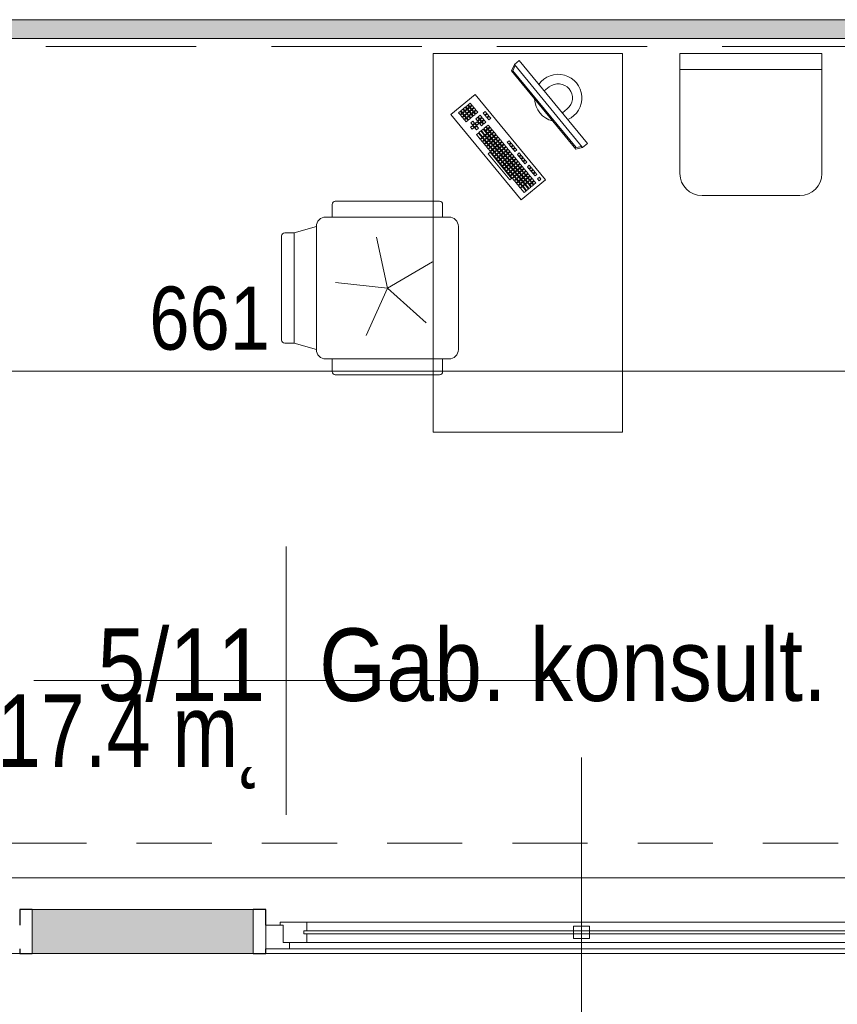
# Model space of a CAD drawing. Header units: centimetres. Extents: x -1631 to 21770, y -8842 to 3590.
# Tile 4 of 87: x -992 to -733, y 92 to 404. Entities that reach past the tile are written whole.
import ezdxf

# ---------------------------------------------------------------- set-up
doc = ezdxf.new("R2010")
doc.units = ezdxf.units.CM
doc.linetypes.add('Ponad', pattern=[39.688, 23.813, -15.875])
doc.linetypes.add('Ukryte', pattern=[71.438, 47.625, -23.813])
for name, color, linetype, lineweight in [('A-ANNO-DIMS', 211, 'Continuous', 13), ('A-ANNO-DIMS-100', 211, 'Continuous', 13), ('A-AREA-IDEN', 2, 'Continuous', 13), ('A-DETL-HDLN', 90, 'Ukryte', 9), ('A-FLOR-OVHD', 1, 'Ponad', 9), ('A-GLAZ', 151, 'Continuous', 13), ('A-GLAZ-IDEN', 152, 'Continuous', 13), ('A-WALL', 113, 'Continuous', 13), ('A-WALL-PATT', 111, 'Continuous', 13), ('I-FURN', 30, 'Continuous', 9)]:
    doc.layers.add(name, color=color, linetype=linetype, lineweight=lineweight)
doc.styles.add('Arial Narrow_5', font='ARIALN.TTF', dxfattribs={"height": 20})
doc.styles.add('Arial_11', font='arial.ttf', dxfattribs={"width": 0.85, "height": 23})
doc.styles.add('Arial_13', font='arial.ttf', dxfattribs={"height": 0.2})
doc.dimstyles.new('Diagonal_1_100__0__wewnętrzne_2', dxfattribs={"dimscale": 30.48, "dimtxt": 20.468619, "dimasz": 0.656168, "dimexe": 0.164042, "dimexo": 0.0625, "dimgap": 0.032808, "dimtad": 1, "dimdec": 0, "dimdsep": 46, "dimtxsty": 'Arial Narrow_5', "dimblk1": 'OBLIQUE', "dimblk2": 'OBLIQUE', "dimsah": 1, "dimcen": 0.09, "dimazin": 0, "dimtfac": 1, "dimtdec": 4, "dimtix": 1, "dimtmove": 2, "dimatfit": 3, "dimfxl": 0, "dimtvp": 1, "dimtolj": 1, "dimtzin": 0, "dimarcsym": 0})

# ---------------------------------------------------------------- blocks, each defined once
blk = doc.blocks.new('biurko lekarskie 60x120 - biurko lekarskie 60x120-1270917-5_piętro III __10_50 m_ - stan projektowany')
at = {"layer": 'I-FURN'}
for p, q in [((-76.23, 30), (43.77, 30)), ((-76.23, -30), (-76.23, 30)), ((43.77, 30), (43.77, -30)), ((-2.52, 2.15), (24.52, 24.38)), ((25.06, 21.99), (24.45, 21.48)), ((24.52, 24.38), (30.87, 16.66)), ((25.57, 21.37), (25.06, 21.99)), ((22.75, 20.08), (22.13, 19.57)), ((22.13, 19.57), (22.64, 18.95)), ((22.64, 18.95), (23.25, 19.46)), ((23.25, 19.46), (22.75, 20.08)), ((23.38, 19.31), (22.76, 18.8)), ((22.76, 18.8), (23.27, 18.18)), ((23.52, 20.71), (22.9, 20.21)), ((22.9, 20.21), (23.41, 19.59)), ((23.89, 18.69), (23.38, 19.31)), ((23.41, 19.59), (24.03, 20.1)), ((24.03, 20.1), (23.52, 20.71)), ((24.15, 19.94), (23.54, 19.43)), ((23.54, 19.43), (24.04, 18.82)), ((24.29, 21.35), (23.67, 20.84)), ((23.67, 20.84), (24.18, 20.22)), ((24.04, 18.82), (24.66, 19.32)), ((24.66, 19.32), (24.15, 19.94)), ((24.79, 19.17), (24.17, 18.66)), ((24.18, 20.22), (24.8, 20.73)), ((24.8, 20.73), (24.29, 21.35)), ((24.93, 20.58), (24.31, 20.07)), ((24.31, 20.07), (24.82, 19.45)), ((24.45, 21.48), (24.95, 20.86)), ((25.3, 18.55), (24.79, 19.17)), ((24.82, 19.45), (25.43, 19.96)), ((25.43, 19.96), (24.93, 20.58)), ((25.56, 19.81), (24.94, 19.3)), ((24.94, 19.3), (25.45, 18.68)), ((24.95, 20.86), (25.57, 21.37)), ((25.7, 21.21), (25.08, 20.7)), ((25.08, 20.7), (25.59, 20.09)), ((25.45, 18.68), (26.07, 19.19)), ((26.07, 19.19), (25.56, 19.81)), ((26.2, 19.03), (25.58, 18.52)), ((25.59, 20.09), (26.21, 20.59)), ((26.21, 20.59), (25.7, 21.21)), ((26.33, 20.44), (25.72, 19.93)), ((25.72, 19.93), (26.22, 19.31)), ((26.7, 18.41), (26.2, 19.03)), ((26.22, 19.31), (26.84, 19.82)), ((26.84, 19.82), (26.33, 20.44)), ((26.97, 19.67), (26.35, 19.16)), ((26.35, 19.16), (26.86, 18.54)), ((26.86, 18.54), (27.48, 19.05)), ((27.48, 19.05), (26.97, 19.67)), ((27.6, 18.9), (26.99, 18.39)), ((28.11, 18.28), (27.6, 18.9)), ((30.87, 16.66), (3.83, -5.57)), ((18.11, 16.27), (16.72, 15.13)), ((17.23, 14.51), (18.62, 15.65)), ((18.62, 15.65), (18.11, 16.27)), ((20.29, 16.77), (19.67, 16.26)), ((19.67, 16.26), (20.18, 15.64)), ((20.43, 18.17), (19.81, 17.67)), ((19.81, 17.67), (20.32, 17.05)), ((20.18, 15.64), (20.8, 16.15)), ((20.8, 16.15), (20.29, 16.77)), ((20.32, 17.05), (20.94, 17.56)), ((20.94, 17.56), (20.43, 18.17)), ((21.06, 17.4), (20.45, 16.89)), ((20.45, 16.89), (20.95, 16.28)), ((20.95, 16.28), (21.57, 16.78)), ((21.57, 16.78), (21.06, 17.4)), ((21.7, 16.63), (21.08, 16.12)), ((21.08, 16.12), (21.59, 15.5)), ((21.84, 18.04), (21.22, 17.53)), ((21.22, 17.53), (21.73, 16.91)), ((21.59, 15.5), (22.21, 16.01)), ((22.21, 16.01), (21.7, 16.63)), ((22.33, 15.86), (21.72, 15.35)), ((21.73, 16.91), (22.34, 17.42)), ((22.34, 17.42), (21.84, 18.04)), ((22.84, 15.24), (22.33, 15.86)), ((23.11, 16.49), (22.49, 15.98)), ((22.49, 15.98), (23, 15.37)), ((23, 15.37), (23.61, 15.87)), ((23.61, 15.87), (23.11, 16.49)), ((23.74, 15.72), (23.12, 15.21)), ((23.27, 18.18), (23.89, 18.69)), ((24.02, 18.53), (23.4, 18.03)), ((23.4, 18.03), (23.91, 17.41)), ((24.25, 15.1), (23.74, 15.72)), ((23.91, 17.41), (24.52, 17.92)), ((24.52, 17.92), (24.02, 18.53)), ((24.65, 17.76), (24.03, 17.25)), ((24.03, 17.25), (24.54, 16.64)), ((24.17, 18.66), (24.68, 18.04)), ((24.54, 16.64), (25.16, 17.14)), ((25.16, 17.14), (24.65, 17.76)), ((25.29, 16.99), (24.67, 16.48)), ((24.67, 16.48), (25.18, 15.86)), ((24.68, 18.04), (25.3, 18.55)), ((25.42, 18.4), (24.81, 17.89)), ((24.81, 17.89), (25.31, 17.27)), ((25.18, 15.86), (25.79, 16.37)), ((25.79, 16.37), (25.29, 16.99)), ((25.31, 17.27), (25.93, 17.78)), ((25.93, 17.78), (25.42, 18.4)), ((26.06, 17.63), (25.44, 17.12)), ((25.44, 17.12), (25.95, 16.5)), ((25.58, 18.52), (26.09, 17.91)), ((25.95, 16.5), (26.57, 17.01)), ((26.57, 17.01), (26.06, 17.63)), ((26.09, 17.91), (26.7, 18.41)), ((26.83, 18.26), (26.21, 17.75)), ((26.21, 17.75), (26.72, 17.13)), ((26.72, 17.13), (27.34, 17.64)), ((27.34, 17.64), (26.83, 18.26)), ((26.99, 18.39), (27.49, 17.77)), ((27.49, 17.77), (28.11, 18.28)), ((3.73, 5.74), (12.07, 12.6)), ((12.07, 12.6), (12.58, 11.98)), ((14.25, 13.09), (13.63, 12.58)), ((13.63, 12.58), (14.14, 11.97)), ((14.76, 12.48), (14.25, 13.09)), ((15.02, 13.73), (14.4, 13.22)), ((14.4, 13.22), (14.91, 12.6)), ((14.91, 12.6), (15.53, 13.11)), ((15.53, 13.11), (15.02, 13.73)), ((15.66, 12.96), (15.04, 12.45)), ((15.79, 14.36), (15.18, 13.86)), ((15.18, 13.86), (15.68, 13.24)), ((16.17, 12.34), (15.66, 12.96)), ((15.68, 13.24), (16.3, 13.75)), ((16.3, 13.75), (15.79, 14.36)), ((16.43, 13.59), (15.81, 13.08)), ((15.81, 13.08), (16.32, 12.46)), ((16.57, 15), (15.95, 14.49)), ((15.95, 14.49), (16.46, 13.87)), ((16.32, 12.46), (16.94, 12.97)), ((16.94, 12.97), (16.43, 13.59)), ((17.06, 12.82), (16.45, 12.31)), ((16.46, 13.87), (17.08, 14.38)), ((17.08, 14.38), (16.57, 15)), ((17.2, 14.23), (16.58, 13.72)), ((16.58, 13.72), (17.09, 13.1)), ((16.72, 15.13), (17.23, 14.51)), ((17.57, 12.2), (17.06, 12.82)), ((17.09, 13.1), (17.71, 13.61)), ((17.71, 13.61), (17.2, 14.23)), ((17.84, 13.45), (17.22, 12.95)), ((17.22, 12.95), (17.73, 12.33)), ((18.75, 15.5), (17.36, 14.35)), ((17.36, 14.35), (17.86, 13.74)), ((17.73, 12.33), (18.35, 12.84)), ((18.35, 12.84), (17.84, 13.45)), ((18.47, 12.68), (17.85, 12.17)), ((17.86, 13.74), (19.26, 14.88)), ((19.38, 14.72), (17.99, 13.58)), ((17.99, 13.58), (18.5, 12.96)), ((18.98, 12.06), (18.47, 12.68)), ((18.5, 12.96), (19.89, 14.11)), ((19.24, 13.32), (18.63, 12.81)), ((18.63, 12.81), (19.14, 12.19)), ((19.26, 14.88), (18.75, 15.5)), ((19.14, 12.19), (19.75, 12.7)), ((19.75, 12.7), (19.24, 13.32)), ((19.88, 12.54), (19.26, 12.04)), ((19.89, 14.11), (19.38, 14.72)), ((20.02, 13.95), (19.4, 13.44)), ((19.4, 13.44), (19.91, 12.83)), ((20.39, 11.93), (19.88, 12.54)), ((19.91, 12.83), (20.53, 13.33)), ((20.53, 13.33), (20.02, 13.95)), ((20.65, 13.18), (20.03, 12.67)), ((20.03, 12.67), (20.54, 12.05)), ((20.54, 12.05), (21.16, 12.56)), ((21.16, 12.56), (20.65, 13.18)), ((21.56, 15.22), (20.94, 14.71)), ((20.94, 14.71), (21.45, 14.1)), ((21.45, 14.1), (22.07, 14.6)), ((22.07, 14.6), (21.56, 15.22)), ((22.2, 14.45), (21.58, 13.94)), ((21.58, 13.94), (22.09, 13.32)), ((21.72, 15.35), (22.22, 14.73)), ((22.09, 13.32), (22.71, 13.83)), ((22.71, 13.83), (22.2, 14.45)), ((22.22, 14.73), (22.84, 15.24)), ((22.97, 15.08), (22.35, 14.58)), ((22.35, 14.58), (22.86, 13.96)), ((23.39, 12.84), (22.77, 12.33)), ((22.86, 13.96), (23.48, 14.47)), ((23.48, 14.47), (22.97, 15.08)), ((23.12, 15.21), (23.63, 14.59)), ((23.9, 12.22), (23.39, 12.84)), ((24.16, 13.48), (23.54, 12.97)), ((23.54, 12.97), (24.05, 12.35)), ((23.63, 14.59), (24.25, 15.1)), ((24.05, 12.35), (24.67, 12.86)), ((24.67, 12.86), (24.16, 13.48)), ((24.93, 14.11), (24.32, 13.6)), ((24.32, 13.6), (24.83, 12.99)), ((24.83, 12.99), (25.44, 13.49)), ((25.44, 13.49), (24.93, 14.11)), ((12.58, 11.98), (4.24, 5.12)), ((10.39, 9.92), (9.77, 9.41)), ((9.77, 9.41), (10.28, 8.79)), ((10.9, 9.3), (10.39, 9.92)), ((11.16, 10.55), (10.54, 10.04)), ((10.54, 10.04), (11.05, 9.43)), ((11.05, 9.43), (11.67, 9.93)), ((11.67, 9.93), (11.16, 10.55)), ((11.8, 9.78), (11.18, 9.27)), ((11.93, 11.19), (11.31, 10.68)), ((11.31, 10.68), (11.82, 10.06)), ((12.3, 9.16), (11.8, 9.78)), ((11.82, 10.06), (12.44, 10.57)), ((12.44, 10.57), (11.93, 11.19)), ((12.57, 10.42), (11.95, 9.91)), ((11.95, 9.91), (12.46, 9.29)), ((12.71, 11.82), (12.09, 11.31)), ((12.09, 11.31), (12.6, 10.7)), ((12.46, 9.29), (13.08, 9.8)), ((13.08, 9.8), (12.57, 10.42)), ((13.2, 9.64), (12.58, 9.13)), ((12.6, 10.7), (13.21, 11.2)), ((13.21, 11.2), (12.71, 11.82)), ((13.34, 11.05), (12.72, 10.54)), ((12.72, 10.54), (13.23, 9.92)), ((13.48, 12.46), (12.86, 11.95)), ((12.86, 11.95), (13.37, 11.33)), ((13.71, 9.02), (13.2, 9.64)), ((13.23, 9.92), (13.85, 10.43)), ((13.85, 10.43), (13.34, 11.05)), ((13.98, 10.28), (13.36, 9.77)), ((13.36, 9.77), (13.87, 9.15)), ((13.37, 11.33), (13.99, 11.84)), ((13.99, 11.84), (13.48, 12.46)), ((14.11, 11.69), (13.49, 11.18)), ((13.49, 11.18), (14, 10.56)), ((13.87, 9.15), (14.48, 9.66)), ((14.48, 9.66), (13.98, 10.28)), ((14.61, 9.51), (13.99, 9)), ((14, 10.56), (14.62, 11.07)), ((14.62, 11.07), (14.11, 11.69)), ((14.75, 10.91), (14.13, 10.41)), ((14.13, 10.41), (14.64, 9.79)), ((14.14, 11.97), (14.76, 12.48)), ((14.88, 12.32), (14.27, 11.81)), ((14.27, 11.81), (14.78, 11.19)), ((15.12, 8.89), (14.61, 9.51)), ((14.64, 9.79), (15.26, 10.3)), ((15.26, 10.3), (14.75, 10.91)), ((15.38, 10.14), (14.76, 9.63)), ((14.76, 9.63), (15.27, 9.01)), ((14.78, 11.19), (15.39, 11.7)), ((15.39, 11.7), (14.88, 12.32)), ((15.52, 11.55), (14.9, 11.04)), ((14.9, 11.04), (15.41, 10.42)), ((15.04, 12.45), (15.55, 11.83)), ((15.27, 9.01), (15.89, 9.52)), ((15.89, 9.52), (15.38, 10.14)), ((16.02, 9.37), (15.4, 8.86)), ((15.41, 10.42), (16.03, 10.93)), ((16.03, 10.93), (15.52, 11.55)), ((16.16, 10.78), (15.54, 10.27)), ((15.54, 10.27), (16.05, 9.65)), ((15.55, 11.83), (16.17, 12.34)), ((16.29, 12.18), (15.67, 11.68)), ((15.67, 11.68), (16.18, 11.06)), ((16.53, 8.75), (16.02, 9.37)), ((16.05, 9.65), (16.66, 10.16)), ((16.66, 10.16), (16.16, 10.78)), ((16.79, 10), (16.17, 9.5)), ((16.17, 9.5), (16.68, 8.88)), ((16.18, 11.06), (16.8, 11.57)), ((16.8, 11.57), (16.29, 12.18)), ((16.93, 11.41), (16.31, 10.9)), ((16.31, 10.9), (16.82, 10.29)), ((16.45, 12.31), (16.96, 11.69)), ((16.68, 8.88), (17.3, 9.39)), ((17.3, 9.39), (16.79, 10)), ((16.82, 10.29), (17.44, 10.79)), ((17.44, 10.79), (16.93, 11.41)), ((17.56, 10.64), (16.94, 10.13)), ((16.94, 10.13), (17.45, 9.51)), ((16.96, 11.69), (17.57, 12.2)), ((17.7, 12.05), (17.08, 11.54)), ((17.08, 11.54), (17.59, 10.92)), ((17.45, 9.51), (18.07, 10.02)), ((18.07, 10.02), (17.56, 10.64)), ((17.59, 10.92), (18.21, 11.43)), ((18.21, 11.43), (17.7, 12.05)), ((18.34, 11.27), (17.72, 10.77)), ((17.72, 10.77), (18.23, 10.15)), ((17.85, 12.17), (18.36, 11.56)), ((18.23, 10.15), (18.84, 10.66)), ((18.84, 10.66), (18.34, 11.27)), ((18.36, 11.56), (18.98, 12.06)), ((19.11, 11.91), (18.49, 11.4)), ((18.49, 11.4), (19, 10.78)), ((19, 10.78), (19.62, 11.29)), ((19.62, 11.29), (19.11, 11.91)), ((19.26, 12.04), (19.77, 11.42)), ((19.77, 11.42), (20.39, 11.93)), ((22.77, 12.33), (23.28, 11.72)), ((23.28, 11.72), (23.9, 12.22)), ((5.91, 6.23), (6.53, 6.74)), ((6.53, 6.74), (7.03, 6.12)), ((7.3, 7.38), (6.68, 6.87)), ((6.68, 6.87), (7.19, 6.25)), ((7.19, 6.25), (7.81, 6.76)), ((7.81, 6.76), (7.3, 7.38)), ((7.93, 6.6), (7.32, 6.1)), ((8.07, 8.01), (7.45, 7.5)), ((7.45, 7.5), (7.96, 6.89)), ((8.44, 5.99), (7.93, 6.6)), ((7.96, 6.89), (8.58, 7.39)), ((9.21, 6.62), (8.07, 8.01)), ((8.71, 7.24), (8.09, 6.73)), ((8.09, 6.73), (8.6, 6.11)), ((8.84, 8.65), (8.23, 8.14)), ((8.23, 8.14), (8.73, 7.52)), ((8.6, 6.11), (9.21, 6.62)), ((9.34, 6.47), (8.72, 5.96)), ((8.73, 7.52), (9.35, 8.03)), ((9.35, 8.03), (8.84, 8.65)), ((9.48, 7.87), (8.86, 7.37)), ((8.86, 7.37), (9.37, 6.75)), ((9.62, 9.28), (9, 8.77)), ((9, 8.77), (9.51, 8.16)), ((9.85, 5.85), (9.34, 6.47)), ((9.37, 6.75), (9.99, 7.26)), ((9.99, 7.26), (9.48, 7.87)), ((10.11, 7.1), (9.5, 6.59)), ((9.5, 6.59), (10, 5.98)), ((9.51, 8.16), (10.12, 8.66)), ((10.12, 8.66), (9.62, 9.28)), ((10.25, 8.51), (9.63, 8)), ((9.63, 8), (10.14, 7.38)), ((10, 5.98), (10.62, 6.48)), ((10.62, 6.48), (10.11, 7.1)), ((10.75, 6.33), (10.13, 5.82)), ((10.14, 7.38), (10.76, 7.89)), ((10.76, 7.89), (10.25, 8.51)), ((10.89, 7.74), (10.27, 7.23)), ((10.27, 7.23), (10.78, 6.61)), ((10.28, 8.79), (10.9, 9.3)), ((11.02, 9.15), (10.41, 8.64)), ((10.41, 8.64), (10.91, 8.02)), ((11.26, 5.71), (10.75, 6.33)), ((10.78, 6.61), (11.39, 7.12)), ((11.39, 7.12), (10.89, 7.74)), ((11.52, 6.97), (10.9, 6.46)), ((10.9, 6.46), (11.41, 5.84)), ((10.91, 8.02), (11.53, 8.53)), ((11.53, 8.53), (11.02, 9.15)), ((11.66, 8.37), (11.04, 7.86)), ((11.04, 7.86), (11.55, 7.25)), ((11.18, 9.27), (11.69, 8.65)), ((11.41, 5.84), (12.03, 6.35)), ((12.03, 6.35), (11.52, 6.97)), ((11.55, 7.25), (12.17, 7.75)), ((12.17, 7.75), (11.66, 8.37)), ((12.29, 7.6), (11.68, 7.09)), ((11.68, 7.09), (12.18, 6.47)), ((11.69, 8.65), (12.3, 9.16)), ((12.43, 9.01), (11.81, 8.5)), ((11.81, 8.5), (12.32, 7.88)), ((12.18, 6.47), (12.8, 6.98)), ((12.8, 6.98), (12.29, 7.6)), ((12.93, 6.83), (12.31, 6.32)), ((12.31, 6.32), (12.82, 5.7)), ((12.32, 7.88), (12.94, 8.39)), ((12.94, 8.39), (12.43, 9.01)), ((13.07, 8.24), (12.45, 7.73)), ((12.45, 7.73), (12.96, 7.11)), ((12.58, 9.13), (13.09, 8.52)), ((13.44, 6.21), (12.93, 6.83)), ((12.96, 7.11), (13.57, 7.62)), ((13.57, 7.62), (13.07, 8.24)), ((13.7, 7.46), (13.08, 6.95)), ((13.08, 6.95), (13.59, 6.34)), ((13.09, 8.52), (13.71, 9.02)), ((13.84, 8.87), (13.22, 8.36)), ((13.22, 8.36), (13.73, 7.74)), ((13.59, 6.34), (14.21, 6.85)), ((14.21, 6.85), (13.7, 7.46)), ((13.73, 7.74), (14.35, 8.25)), ((14.35, 8.25), (13.84, 8.87)), ((14.47, 8.1), (13.86, 7.59)), ((13.86, 7.59), (14.36, 6.97)), ((13.99, 9), (14.5, 8.38)), ((14.36, 6.97), (14.98, 7.48)), ((14.98, 7.48), (14.47, 8.1)), ((14.5, 8.38), (15.12, 8.89)), ((15.25, 8.73), (14.63, 8.23)), ((14.63, 8.23), (15.14, 7.61)), ((15.67, 6.49), (15.05, 5.98)), ((15.14, 7.61), (15.75, 8.12)), ((15.75, 8.12), (15.25, 8.73)), ((15.4, 8.86), (15.91, 8.24)), ((16.17, 5.87), (15.67, 6.49)), ((15.91, 8.24), (16.53, 8.75)), ((2.66, 3.57), (2.05, 3.06)), ((3.17, 2.95), (2.66, 3.57)), ((3.44, 4.2), (2.82, 3.69)), ((2.82, 3.69), (3.33, 3.08)), ((3.33, 3.08), (3.94, 3.58)), ((3.94, 3.58), (3.44, 4.2)), ((4.07, 3.43), (3.45, 2.92)), ((4.21, 4.84), (3.59, 4.33)), ((3.59, 4.33), (4.1, 3.71)), ((4.24, 5.12), (3.73, 5.74)), ((4.58, 2.81), (4.07, 3.43)), ((4.1, 3.71), (4.72, 4.22)), ((4.72, 4.22), (4.21, 4.84)), ((4.84, 4.06), (4.23, 3.56)), ((4.23, 3.56), (4.73, 2.94)), ((4.98, 5.47), (4.36, 4.96)), ((4.36, 4.96), (4.87, 4.35)), ((4.73, 2.94), (5.35, 3.45)), ((5.35, 3.45), (4.84, 4.06)), ((5.48, 3.29), (4.86, 2.78)), ((4.87, 4.35), (5.49, 4.85)), ((5.49, 4.85), (4.98, 5.47)), ((5.62, 4.7), (5, 4.19)), ((5, 4.19), (5.51, 3.57)), ((5.75, 6.11), (5.14, 5.6)), ((5.14, 5.6), (5.64, 4.98)), ((5.99, 2.67), (5.48, 3.29)), ((5.51, 3.57), (6.12, 4.08)), ((6.12, 4.08), (5.62, 4.7)), ((6.25, 3.93), (5.63, 3.42)), ((5.63, 3.42), (6.14, 2.8)), ((5.64, 4.98), (6.26, 5.49)), ((6.26, 5.49), (5.75, 6.11)), ((6.39, 5.33), (5.77, 4.83)), ((5.77, 4.83), (6.28, 4.21)), ((6.42, 5.62), (5.91, 6.23)), ((6.14, 2.8), (6.76, 3.31)), ((6.76, 3.31), (6.25, 3.93)), ((6.89, 3.15), (6.27, 2.65)), ((6.28, 4.21), (6.9, 4.72)), ((6.9, 4.72), (6.39, 5.33)), ((7.02, 4.56), (6.41, 4.05)), ((6.41, 4.05), (6.91, 3.44)), ((7.03, 6.12), (6.42, 5.62)), ((6.54, 5.46), (7.16, 5.97)), ((7.05, 4.84), (6.54, 5.46)), ((7.39, 2.54), (6.89, 3.15)), ((6.91, 3.44), (7.53, 3.94)), ((7.53, 3.94), (7.02, 4.56)), ((7.66, 3.79), (7.04, 3.28)), ((7.04, 3.28), (7.55, 2.66)), ((7.67, 5.35), (7.05, 4.84)), ((7.16, 5.97), (7.67, 5.35)), ((7.18, 4.69), (7.8, 5.2)), ((7.69, 4.07), (7.18, 4.69)), ((7.32, 6.1), (7.82, 5.48)), ((7.55, 2.66), (8.17, 3.17)), ((8.17, 3.17), (7.66, 3.79)), ((8.3, 4.58), (7.69, 4.07)), ((7.8, 5.2), (8.3, 4.58)), ((7.81, 3.92), (8.43, 4.42)), ((8.32, 3.3), (7.81, 3.92)), ((7.82, 5.48), (8.44, 5.99)), ((8.57, 5.83), (7.95, 5.32)), ((7.95, 5.32), (8.46, 4.71)), ((8.94, 3.81), (8.32, 3.3)), ((8.43, 4.42), (8.94, 3.81)), ((8.45, 3.14), (9.07, 3.65)), ((8.96, 2.53), (8.45, 3.14)), ((8.46, 4.71), (9.08, 5.21)), ((9.08, 5.21), (8.57, 5.83)), ((9.2, 5.06), (8.59, 4.55)), ((8.59, 4.55), (9.09, 3.93)), ((8.72, 5.96), (9.23, 5.34)), ((9.07, 3.65), (9.57, 3.03)), ((9.09, 3.93), (9.71, 4.44)), ((9.71, 4.44), (9.2, 5.06)), ((9.84, 4.29), (9.22, 3.78)), ((9.22, 3.78), (9.73, 3.16)), ((9.23, 5.34), (9.85, 5.85)), ((9.98, 5.69), (9.36, 5.19)), ((9.36, 5.19), (9.87, 4.57)), ((9.73, 3.16), (10.35, 3.67)), ((10.35, 3.67), (9.84, 4.29)), ((9.87, 4.57), (10.48, 5.08)), ((10.48, 5.08), (9.98, 5.69)), ((10.61, 4.92), (9.99, 4.41)), ((9.99, 4.41), (10.5, 3.8)), ((10.13, 5.82), (10.64, 5.2)), ((10.5, 3.8), (11.12, 4.3)), ((11.12, 4.3), (10.61, 4.92)), ((10.64, 5.2), (11.26, 5.71)), ((11.38, 5.56), (10.77, 5.05)), ((10.77, 5.05), (11.27, 4.43)), ((11.8, 3.31), (11.19, 2.81)), ((11.27, 4.43), (11.89, 4.94)), ((11.89, 4.94), (11.38, 5.56)), ((12.16, 6.19), (11.54, 5.68)), ((11.54, 5.68), (12.05, 5.07)), ((12.31, 2.7), (11.8, 3.31)), ((12.05, 5.07), (12.66, 5.57)), ((12.66, 5.57), (12.16, 6.19)), ((13.35, 4.58), (12.73, 4.08)), ((12.73, 4.08), (13.24, 3.46)), ((12.82, 5.7), (13.44, 6.21)), ((13.24, 3.46), (13.86, 3.97)), ((13.86, 3.97), (13.35, 4.58)), ((14.12, 5.22), (13.5, 4.71)), ((13.5, 4.71), (14.01, 4.09)), ((13.54, -15.18), (38.3, 5.18)), ((13.99, -15.33), (38.36, 4.71)), ((14.01, 4.09), (14.63, 4.6)), ((14.06, -17.34), (40.32, 4.25)), ((14.63, 4.6), (14.12, 5.22)), ((14.89, 5.85), (14.28, 5.35)), ((14.28, 5.35), (14.78, 4.73)), ((14.78, 4.73), (15.4, 5.24)), ((15.4, 5.24), (14.89, 5.85)), ((15.05, 5.98), (15.56, 5.36)), ((15.56, 5.36), (16.17, 5.87)), ((38.3, 5.18), (40.32, 4.25)), ((38.36, 4.71), (39.99, 3.98)), ((40.32, 4.25), (41.59, 2.71)), ((3.83, -5.57), (-2.52, 2.15)), ((1.12, 2.3), (-0.27, 1.15)), ((-0.27, 1.15), (0.24, 0.53)), ((0.24, 0.53), (1.63, 1.68)), ((1.75, 1.52), (0.36, 0.38)), ((0.36, 0.38), (0.87, -0.24)), ((0.87, -0.24), (2.26, 0.91)), ((2.39, 0.75), (1, -0.39)), ((1.63, 1.68), (1.12, 2.3)), ((1.89, 2.93), (1.27, 2.42)), ((1.27, 2.42), (1.78, 1.8)), ((1.51, -1.01), (2.9, 0.13)), ((2.26, 0.91), (1.75, 1.52)), ((1.78, 1.8), (2.4, 2.31)), ((2.4, 2.31), (1.89, 2.93)), ((2.53, 2.16), (1.91, 1.65)), ((1.91, 1.65), (2.42, 1.03)), ((2.05, 3.06), (2.55, 2.44)), ((2.9, 0.13), (2.39, 0.75)), ((2.42, 1.03), (3.03, 1.54)), ((3.03, 1.54), (2.53, 2.16)), ((3.16, 1.39), (2.54, 0.88)), ((2.54, 0.88), (3.05, 0.26)), ((2.55, 2.44), (3.17, 2.95)), ((3.3, 2.79), (2.68, 2.29)), ((2.68, 2.29), (3.19, 1.67)), ((3.05, 0.26), (3.67, 0.77)), ((3.67, 0.77), (3.16, 1.39)), ((3.8, 0.61), (3.18, 0.11)), ((3.18, 0.11), (3.69, -0.51)), ((3.19, 1.67), (3.81, 2.18)), ((3.81, 2.18), (3.3, 2.79)), ((3.93, 2.02), (3.32, 1.51)), ((3.32, 1.51), (3.82, 0.9)), ((3.45, 2.92), (3.96, 2.3)), ((4.31, 0), (3.8, 0.61)), ((3.82, 0.9), (4.44, 1.4)), ((4.44, 1.4), (3.93, 2.02)), ((4.57, 1.25), (3.95, 0.74)), ((3.95, 0.74), (4.46, 0.12)), ((3.96, 2.3), (4.58, 2.81)), ((4.71, 2.66), (4.09, 2.15)), ((4.09, 2.15), (4.6, 1.53)), ((4.46, 0.12), (5.08, 0.63)), ((5.08, 0.63), (4.57, 1.25)), ((5.2, 0.48), (4.59, -0.03)), ((4.6, 1.53), (5.21, 2.04)), ((5.21, 2.04), (4.71, 2.66)), ((5.34, 1.88), (4.72, 1.38)), ((4.72, 1.38), (5.23, 0.76)), ((4.86, 2.78), (5.37, 2.17)), ((5.71, -0.14), (5.2, 0.48)), ((5.23, 0.76), (5.85, 1.27)), ((5.85, 1.27), (5.34, 1.88)), ((5.98, 1.11), (5.36, 0.6)), ((5.36, 0.6), (5.87, -0.01)), ((5.37, 2.17), (5.99, 2.67)), ((6.11, 2.52), (5.5, 2.01)), ((5.5, 2.01), (6, 1.39)), ((5.87, -0.01), (6.48, 0.49)), ((6.48, 0.49), (5.98, 1.11)), ((6, 1.39), (6.62, 1.9)), ((6.62, 1.9), (6.11, 2.52)), ((6.75, 1.75), (6.13, 1.24)), ((6.13, 1.24), (6.64, 0.62)), ((6.27, 2.65), (6.78, 2.03)), ((6.64, 0.62), (7.26, 1.13)), ((7.26, 1.13), (6.75, 1.75)), ((6.78, 2.03), (7.39, 2.54)), ((7.52, 2.38), (6.9, 1.87)), ((6.9, 1.87), (7.41, 1.26)), ((7.94, 0.14), (7.32, -0.37)), ((7.41, 1.26), (8.03, 1.76)), ((8.03, 1.76), (7.52, 2.38)), ((8.29, 3.02), (7.68, 2.51)), ((7.68, 2.51), (8.18, 1.89)), ((8.45, -0.48), (7.94, 0.14)), ((8.18, 1.89), (8.8, 2.4)), ((8.8, 2.4), (8.29, 3.02)), ((9.49, 1.41), (8.87, 0.9)), ((8.87, 0.9), (9.38, 0.28)), ((9.57, 3.03), (8.96, 2.53)), ((9.38, 0.28), (10, 0.79)), ((10, 0.79), (9.49, 1.41)), ((9.64, 1.54), (10.26, 2.04)), ((10.15, 0.92), (9.64, 1.54)), ((10.77, 1.43), (10.15, 0.92)), ((10.26, 2.04), (10.77, 1.43)), ((11.03, 2.68), (10.41, 2.17)), ((10.41, 2.17), (10.92, 1.55)), ((10.92, 1.55), (11.54, 2.06)), ((11.54, 2.06), (11.03, 2.68)), ((11.19, 2.81), (11.69, 2.19)), ((11.69, 2.19), (12.31, 2.7)), ((41.59, 2.71), (15.33, -18.89)), ((1, -0.39), (1.51, -1.01)), ((2.25, -0.66), (1.63, -1.16)), ((1.63, -1.16), (2.14, -1.78)), ((2.14, -1.78), (2.76, -1.27)), ((2.76, -1.27), (2.25, -0.66)), ((2.89, -1.43), (2.27, -1.94)), ((2.27, -1.94), (2.78, -2.56)), ((3.02, -0.02), (2.41, -0.53)), ((2.41, -0.53), (2.91, -1.15)), ((2.78, -2.56), (3.4, -2.05)), ((3.4, -2.05), (2.89, -1.43)), ((2.91, -1.15), (3.53, -0.64)), ((3.53, -0.64), (3.02, -0.02)), ((3.66, -0.79), (3.04, -1.3)), ((3.04, -1.3), (3.55, -1.92)), ((4.08, -3.04), (3.46, -3.55)), ((3.55, -1.92), (4.17, -1.41)), ((4.17, -1.41), (3.66, -0.79)), ((3.69, -0.51), (4.31, 0)), ((4.43, -0.16), (3.81, -0.67)), ((3.81, -0.67), (4.32, -1.28)), ((4.59, -3.66), (4.08, -3.04)), ((4.32, -1.28), (4.94, -0.78)), ((4.94, -0.78), (4.43, -0.16)), ((4.59, -0.03), (5.09, -0.65)), ((5.63, -1.77), (5.01, -2.28)), ((5.01, -2.28), (5.52, -2.89)), ((5.09, -0.65), (5.71, -0.14)), ((5.52, -2.89), (6.13, -2.38)), ((6.13, -2.38), (5.63, -1.77)), ((6.4, -1.13), (5.78, -1.64)), ((5.78, -1.64), (6.29, -2.26)), ((6.29, -2.26), (6.91, -1.75)), ((6.91, -1.75), (6.4, -1.13)), ((7.17, -0.5), (6.55, -1)), ((6.55, -1), (7.06, -1.62)), ((7.06, -1.62), (7.68, -1.11)), ((7.68, -1.11), (7.17, -0.5)), ((7.32, -0.37), (7.83, -0.99)), ((7.83, -0.99), (8.45, -0.48)), ((3.46, -3.55), (3.97, -4.16)), ((3.97, -4.16), (4.59, -3.66)), ((33.21, -6.78), (31.94, -5.23)), ((26.25, -12.49), (24.98, -10.95)), ((14.06, -17.34), (13.54, -15.18)), ((14.39, -17.07), (13.99, -15.33)), ((15.33, -18.89), (14.06, -17.34)), ((43.77, -30), (-76.23, -30))]:
    blk.add_line(p, q, dxfattribs=at)
for radius, start, end in [(7.5, 92.5607, 166.3005), (7.5, 203.9646, 54.8966), (4.5, 219.4306, 39.4306)]:
    blk.add_arc((29.73, -9.63), radius, start, end, dxfattribs=at)
blk = doc.blocks.new('krzesło obrotowe - krzesło obrotowe-1270918-5_piętro III __10_50 m_ - stan projektowany')
at = {"layer": 'I-FURN'}
for p, q in [((-17.5, 22.5), (-17.5, 26.5)), ((-16.5, 27.5), (16.5, 27.5)), ((17.5, 22.5), (17.5, 26.5)), ((-19.5, 22.5), (19.5, 22.5)), ((-22.5, 19.5), (-29.5, 17.5)), ((-22.5, -19.5), (-22.5, 19.5)), ((22.5, 19.5), (22.5, -19.5)), ((-33.5, -16.5), (-33.5, 16.5)), ((-29.5, 17.5), (-32.5, 17.5)), ((-29.5, -17.5), (-29.5, 17.5)), ((-3.43, 16.14), (0, 0)), ((0, 0), (14.29, 8.25)), ((0, 0), (-16.41, 1.72)), ((-6.71, -15.07), (0, 0)), ((0, 0), (12.26, -11.04)), ((-32.5, -17.5), (-29.5, -17.5)), ((-29.5, -17.5), (-22.5, -19.5)), ((19.5, -22.5), (-19.5, -22.5)), ((-17.5, -22.5), (-17.5, -26.5)), ((17.5, -22.5), (17.5, -26.5)), ((16.5, -27.5), (-16.5, -27.5))]:
    blk.add_line(p, q, dxfattribs=at)
for centre, radius, start, end in [((-16.5, 26.5), 1, 90, 180), ((16.5, 26.5), 1, 0, 90), ((-19.5, 19.5), 3, 90, 180), ((19.5, 19.5), 3, 360, 90), ((-32.5, 16.5), 1, 90, 180), ((-32.5, -16.5), 1, 180, 270), ((-19.5, -19.5), 3, 180, 270), ((19.5, -19.5), 3, 270, 0), ((-16.5, -26.5), 1, 180, 270), ((16.5, -26.5), 1, 270, 0)]:
    blk.add_arc(centre, radius, start, end, dxfattribs=at)
blk = doc.blocks.new('krzesło - krzesło-823058-5_piętro III __10_50 m_ - stan projektowany')
at = {"layer": 'I-FURN'}
for p, q in [((-22.5, 22.5), (-22.5, -15.5)), ((22.5, 22.5), (-22.5, 22.5)), ((22.5, -15.5), (22.5, 22.5)), ((22.5, 17.5), (-22.5, 17.5)), ((-15.5, -22.5), (15.5, -22.5))]:
    blk.add_line(p, q, dxfattribs=at)
for centre, start, end in [((-15.5, -15.5), 180, 270), ((15.5, -15.5), 270, 0)]:
    blk.add_arc(centre, 7, start, end, dxfattribs=at)
blk = doc.blocks.new('Okno - automatyczna etykieta - 200x165 _projektowane_-2622696-5_piętro III __10_50 m_ - stan projektowany')
at = {"layer": 'A-GLAZ'}
for p, q in [((-100, 2), (-94.5, 2)), ((-100, -5.5), (-100, 2)), ((-95.5, 3), (-87, 3)), ((-95.5, 2), (-95.5, 3)), ((-94.5, 2), (-95.5, 2)), ((-94.5, -3.5), (-94.5, 2)), ((-94.5, 2), (-94.5, -3.5)), ((-88, -0.75), (-88, 0.25)), ((-88, 0.25), (88, 0.25)), ((-88, 0.25), (-88, -0.75)), ((-87, 0.25), (-88, 0.25)), ((-87, 3), (-87, 0.25)), ((87, 3), (-87, 3)), ((-2.5, -2.25), (-2.5, 1.75)), ((-2.5, 1.75), (2.5, 1.75)), ((2.5, 1.75), (2.5, -2.25)), ((87, 3), (95.5, 3)), ((87, 0.25), (87, 3)), ((88, 0.25), (87, 0.25)), ((88, 0.25), (88, -0.75)), ((88, -0.75), (88, 0.25)), ((94.5, 2), (94.5, -3.5)), ((95.5, 2), (94.5, 2)), ((94.5, 2), (100, 2)), ((94.5, -3.5), (94.5, 2)), ((95.5, 3), (95.5, 2)), ((100, 2), (100, -5.5)), ((88, -0.75), (-88, -0.75)), ((-88, -0.75), (-87, -0.75)), ((-87, -0.75), (-87, -3.5)), ((2.5, -2.25), (-2.5, -2.25)), ((87, -0.75), (88, -0.75)), ((87, -3.5), (87, -0.75)), ((-92.5, -5.5), (-100, -5.5)), ((-100, -5.5), (100, -5.5)), ((-87, -3.5), (-94.5, -3.5)), ((-94.5, -3.5), (-92.5, -3.5)), ((-92.5, -3.5), (-92.5, -5.5)), ((92.5, -5.5), (-92.5, -5.5)), ((87, -3.5), (-87, -3.5)), ((94.5, -3.5), (87, -3.5)), ((92.5, -3.5), (94.5, -3.5)), ((92.5, -5.5), (92.5, -3.5)), ((100, -5.5), (92.5, -5.5))]:
    blk.add_line(p, q, dxfattribs=at)
blk = doc.blocks.new('METKA_POMIESZCZENIA2 - Rozbudowana - bez ramki-2396678-5_piętro III __10_50 m_ - stan projektowany')
at = {"layer": 'A-AREA-IDEN'}
for p, q in [((0, 0.425), (0, 0)), ((0.0976, 0), (-0.8, 0)), ((-0.8, 0), (0.9, 0)), ((0, 0), (0, -0.425))]:
    blk.add_line(p, q, dxfattribs=at)
blk = doc.blocks.new('DIMBLOCK174-5_piętro III __10_50 m_ - stan projektowany')
at = {"layer": 'A-ANNO-DIMS-100', "transparency": 16777216}
for p, q in [((-1228.62, 292.9), (-1218.62, 302.9)), ((-567.62, 292.9), (-557.62, 302.9)), ((-1228.62, 287.9), (-1228.62, 297.9)), ((-567.62, 287.9), (-567.62, 297.9)), ((-1228.62, 292.9), (-1238.62, 282.9)), ((-567.62, 292.9), (-1228.62, 292.9)), ((-1228.62, 292.9), (-1228.62, 287.9)), ((-567.62, 292.9), (-577.62, 282.9)), ((-567.62, 292.9), (-567.62, 287.9))]:
    blk.add_line(p, q, dxfattribs=at)
at = {"layer": 'A-ANNO-DIMS-100', "color": 0, "transparency": 16777216, "insert": (-950.55, 319.75), "char_height": 20, "width": 45.6158, "attachment_point": 1, "line_spacing_factor": 0.974696, "style": 'Arial Narrow_5'}
blk.add_mtext('661', dxfattribs=at)
blk = doc.blocks.new('_Oblique')
at = {"color": 0, "linetype": 'ByBlock', "lineweight": -2}
blk.add_line((-0.5, -0.5), (0.5, 0.5), dxfattribs=at)
blk = doc.blocks.new('Okno_LD_typ 100 - metka _ wys_parapetu-2491833-5_piętro III __10_50 m_ - stan projektowany')
at = {"layer": 'A-GLAZ-IDEN'}
blk.add_line((0, 1.8925), (0, -0.3919), dxfattribs=at)
blk.add_circle((0, -0.0919), 0.3, dxfattribs=at)
at = {"layer": 'A-GLAZ-IDEN', "insert": (0.4711, 0.6634), "char_height": 0.2, "width": 0.48783, "attachment_point": 3, "rotation": 90, "line_spacing_factor": 0.936439, "style": 'Arial_13', "bg_fill": 3, "box_fill_scale": 1.25, "bg_fill_color": 256, "bg_fill_true_color": 13158600, "bg_fill_transparency": 0}
blk.add_mtext('\\pt1.27,2.54,3.81,5.08,6.35,7.62,8.89,10.16,11.43,12.7,13.97,15.24,16.51,17.78,19.05,20.32,21.59,22.86,24.13,25.4,26.67,27.94,29.21,30.48,31.75,33.02,34.29,35.56,36.83,38.1,39.37,40.64;hp= ', dxfattribs=at)

msp = doc.modelspace()

# ---------------------------------------------------------------- hatches: boundary and pattern name
at = {"layer": 'A-WALL-PATT'}
msp.add_hatch(color=9, dxfattribs=at).paths.add_polyline_path([(-720.62, 398.33), (-720.62, 404.33), (-1197.62, 404.33), (-1197.62, 398.33), (-1083.22, 398.33)], flags=0)
h = msp.add_hatch(color=9, dxfattribs=at)
h.paths.add_polyline_path([(-1212.62, 108.33), (-1191.62, 108.33), (-1191.62, 122.33), (-1212.62, 122.33), (-1212.62, 109.83)], flags=0)
h.paths.add_polyline_path([(-987.62, 108.33), (-917.62, 108.33), (-917.62, 122.33), (-987.62, 122.33)], flags=0)
h.paths.add_polyline_path([(-692.62, 108.33), (-692.62, 122.33), (-713.62, 122.33), (-713.62, 108.33), (-709.5, 108.33)], flags=0)

# ---------------------------------------------------------------- linework, layer by layer
at = {"layer": 'A-DETL-HDLN'}
msp.add_line((-1197.62, 395.83), (1172.38, 395.83), dxfattribs=at)
at = {"layer": 'A-FLOR-OVHD'}
msp.add_line((-692.62, 143.33), (-1197.62, 143.33), dxfattribs=at)
at = {"layer": 'A-WALL', "lineweight": 9}
for p, q in [((-720.62, 404.33), (-1197.62, 404.33)), ((-1197.62, 398.33), (-708.62, 398.33)), ((-1228.62, 132.33), (-567.62, 132.33)), ((-917.62, 122.33), (-987.62, 122.33)), ((-991.62, 108.33), (-1252.62, 108.33)), ((-987.62, 108.33), (-917.62, 108.33)), ((-332.62, 108.33), (-913.62, 108.33))]:
    msp.add_line(p, q, dxfattribs=at)
at = {"layer": 'A-WALL', "color": 7, "lineweight": 25}
for p, q in [((-987.62, 122.33), (-991.62, 122.33)), ((-991.62, 122.33), (-991.62, 117.33)), ((-913.62, 122.33), (-917.62, 122.33)), ((-913.62, 117.33), (-913.62, 122.33)), ((-991.62, 109.83), (-991.62, 108.33)), ((-913.62, 108.33), (-913.62, 109.83)), ((-991.62, 108.33), (-987.62, 108.33)), ((-917.62, 108.33), (-913.62, 108.33))]:
    msp.add_line(p, q, dxfattribs=at)
at = {"layer": 'A-WALL'}
for p, q in [((-987.62, 122.33), (-987.62, 108.33)), ((-917.62, 108.33), (-917.62, 122.33))]:
    msp.add_line(p, q, dxfattribs=at)

# ---------------------------------------------------------------- block references
at = {"layer": 'A-AREA-IDEN', "xscale": 99.99999999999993, "yscale": 99.99999999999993, "zscale": 99.99999999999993}
msp.add_blockref('METKA_POMIESZCZENIA2 - Rozbudowana - bez ramki-2396678-5_piętro III __10_50 m_ - stan projektowany', (-907.17, 194.86), dxfattribs=at)
at = {"layer": 'A-GLAZ'}
msp.add_blockref('Okno - automatyczna etykieta - 200x165 _projektowane_-2622696-5_piętro III __10_50 m_ - stan projektowany', (-813.62, 115.33), dxfattribs=at)
at = {"layer": 'I-FURN', "rotation": 90.0000000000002}
msp.add_blockref('biurko lekarskie 60x120 - biurko lekarskie 60x120-1270917-5_piętro III __10_50 m_ - stan projektowany', (-830.62, 349.79), dxfattribs=at)
at = {"layer": 'I-FURN'}
for name, p in [('krzesło - krzesło-823058-5_piętro III __10_50 m_ - stan projektowany', (-759.92, 371.06)), ('krzesło obrotowe - krzesło obrotowe-1270918-5_piętro III __10_50 m_ - stan projektowany', (-875.12, 319.29))]:
    msp.add_blockref(name, p, dxfattribs=at)

# ---------------------------------------------------------------- texts
at = {"layer": 'A-AREA-IDEN', "char_height": 23, "line_spacing_factor": 0.936439, "style": 'Arial_11'}
for s, insert, width, attachment_point in [('\\pt84.99995,169.9999,255.00008,340.00003,424.99998,509.99993,595.00011,680.00006,765.00001,849.99996,934.99991,1020.00009,1105.00004,1189.99999,1274.99994,1359.99989,1445.00007,1530.00002,1614.99997,1699.99992,1785.0001,1870.00005,1955,2039.99995,2124.9999,2210.00008,2295.00003,2379.99998,2464.99993,2550.00011,2635.00006,2720.00001;Gab. konsult.', (-896.74, 188.08), 159.12, 7), ('\\pt84.99995,169.9999,255.00008,340.00003,424.99998,509.99993,595.00011,680.00006,765.00001,849.99996,934.99991,1020.00009,1105.00004,1189.99999,1274.99994,1359.99989,1445.00007,1530.00002,1614.99997,1699.99992,1785.0001,1870.00005,1955,2039.99995,2124.9999,2210.00008,2295.00003,2379.99998,2464.99993,2550.00011,2635.00006,2720.00001;5/11', (-913.82, 188.08), 52.87, 9), ('\\pt84.99995,169.9999,255.00008,340.00003,424.99998,509.99993,595.00011,680.00006,765.00001,849.99996,934.99991,1020.00009,1105.00004,1189.99999,1274.99994,1359.99989,1445.00007,1530.00002,1614.99997,1699.99992,1785.0001,1870.00005,1955,2039.99995,2124.9999,2210.00008,2295.00003,2379.99998,2464.99993,2550.00011,2635.00006,2720.00001;17.4 m˛', (-913.82, 190.47), 91.63, 3)]:
    msp.add_mtext(s, dxfattribs=dict(at, insert=insert, width=width, attachment_point=attachment_point))

# ---------------------------------------------------------------- dimensions: what is measured, and where the dimension line sits
at = {"layer": 'A-ANNO-DIMS'}
dim = msp.add_linear_dim(base=(-1228.62, 292.9), p1=(-567.62, 287.9), p2=(-1228.62, 287.9), dimstyle='Diagonal_1_100__0__wewnętrzne_2', override={"dimpost": '<>', "dimfxl": 661}, dxfattribs=at)
dim.commit()
dim.dimension.update_dxf_attribs({"geometry": 'DIMBLOCK174-5_piętro III __10_50 m_ - stan projektowany', "text_midpoint": (-927.74, 306.41), "dimtype": 160, "text_rotation": 360})

# ---------------------------------------------------------------- next in the draw order: block references
at = {"layer": 'A-GLAZ-IDEN', "xscale": 99.99999999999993, "yscale": 99.99999999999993, "zscale": 99.99999999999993}
msp.add_blockref('Okno_LD_typ 100 - metka _ wys_parapetu-2491833-5_piętro III __10_50 m_ - stan projektowany', (-813.62, -18.79), dxfattribs=at)

doc.saveas('drawing.dxf')
